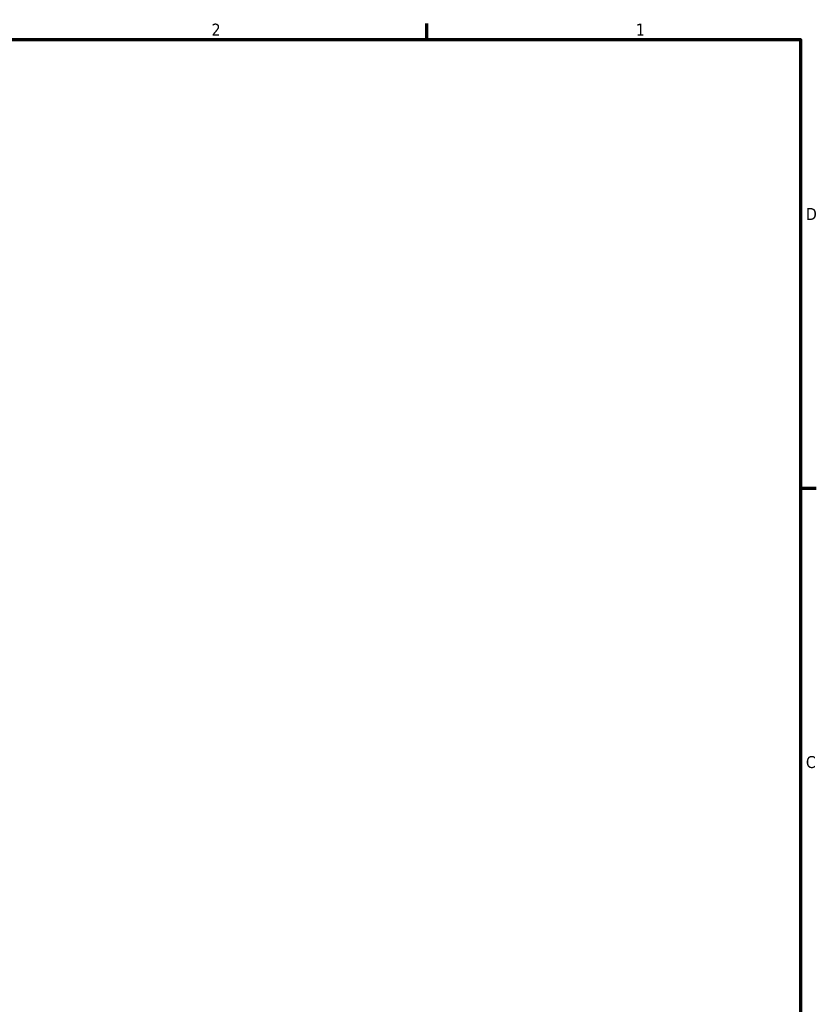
# Model space of a CAD drawing. Header units: inches. Extents: x 1 to 203, y 4 to 128.
# Tile 137 of 137: x 154 to 202, y 68 to 127. Entities that reach past the tile are written whole.
import ezdxf

# ---------------------------------------------------------------- set-up
doc = ezdxf.new("R2010")
doc.units = ezdxf.units.IN
doc.header["$LTSCALE"] = 6
doc.header["$MEASUREMENT"] = 0
doc.layers.add('Border (ANSI)', color=7, linetype='Continuous', lineweight=70)
doc.styles.add('Note Text (ANSI)', font='tahoma.ttf')

# ---------------------------------------------------------------- blocks, each defined once
blk = doc.blocks.new('Borders Default Border')
at = {"layer": 'Border (ANSI)'}
for p, q in [((29.75, 21), (29.75, 21.16)), ((33.5, 16.5), (33.66, 16.5))]:
    blk.add_line(p, q, dxfattribs=at)
at = {"layer": 'Border (ANSI)', "flags": 128}
blk.add_lwpolyline([(0.5, 1), (0.5, 21), (33.5, 21), (33.5, 1), (0.5, 1)], dxfattribs=at)
at = {"layer": 'Border (ANSI)', "char_height": 0.12, "attachment_point": 7, "style": 'Note Text (ANSI)'}
for s, insert in [('2', (27.5886, 21.04)), ('1', (31.8479, 21.04)), ('D', (33.556, 19.19)), ('C', (33.5557, 13.6879))]:
    blk.add_mtext(s, dxfattribs=dict(at, insert=insert))

msp = doc.modelspace()

# ---------------------------------------------------------------- block references
at = {"xscale": 6, "yscale": 6, "zscale": 6}
msp.add_blockref('Borders Default Border', (0, 0), dxfattribs=at)

doc.saveas('drawing.dxf')
